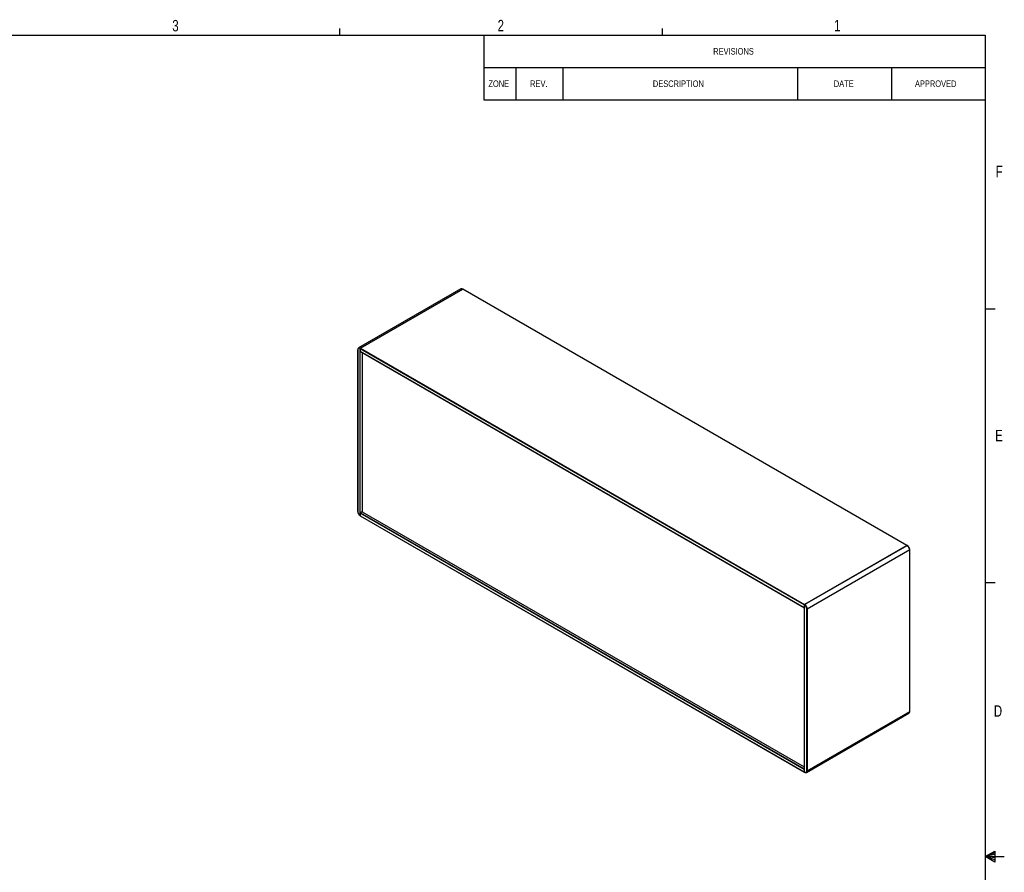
# Paper-space layout 'P3m-C' of a CAD drawing. Header units: inches. Extents: x 0.3 to 33.8, y 0.2 to 21.7.
# Tile 24 of 24: x 21.2 to 33.8, y 10.7 to 21.6. Entities that reach past the tile are written whole.
import ezdxf

# ---------------------------------------------------------------- set-up
doc = ezdxf.new("R2010")
doc.units = ezdxf.units.IN
doc.header["$MEASUREMENT"] = 0
doc.layers.add('BORDERS', color=7, linetype='Continuous')
doc.styles.add('SLDTEXTSTYLE0', font='TXT', dxfattribs={"width": 0.75})

# ---------------------------------------------------------------- blocks, each defined once
blk = doc.blocks.new('SW_TABLEANNOTATION_2')
at = {"layer": 'BORDERS', "color": 0}
for p, q in [((0, 0), (0, -0.415)), ((0, 0), (0.41, 0)), ((0.41, 0), (1.01, 0)), ((1.01, 0), (4.01, 0)), ((4.01, 0), (5.21, 0)), ((5.21, 0), (6.41, 0)), ((6.41, 0), (6.41, -0.415)), ((0, -0.415), (0, -0.83)), ((0, -0.415), (0.41, -0.415)), ((0.41, -0.415), (0.41, -0.83)), ((0.41, -0.415), (1.01, -0.415)), ((1.01, -0.415), (1.01, -0.83)), ((1.01, -0.415), (4.01, -0.415)), ((4.01, -0.415), (4.01, -0.83)), ((4.01, -0.415), (5.21, -0.415)), ((5.21, -0.415), (5.21, -0.83)), ((5.21, -0.415), (6.41, -0.415)), ((6.41, -0.415), (6.41, -0.83)), ((0, -0.83), (0.41, -0.83)), ((0.41, -0.83), (1.01, -0.83)), ((1.01, -0.83), (4.01, -0.83)), ((4.01, -0.83), (5.21, -0.83)), ((5.21, -0.83), (6.41, -0.83))]:
    blk.add_line(p, q, dxfattribs=at)
at = {"layer": 'BORDERS', "color": 0, "attachment_point": 1, "style": 'SLDTEXTSTYLE0'}
for s, insert, char_height in [('REVISIONS', (2.932, -0.166), 0.0833), ('ZONE', (0.059, -0.58), 0.0833), ('REV.', (0.592, -0.58), 0.0833), ('DESCRIPTION', (2.161, -0.58), 0.08333), ('DATE', (4.474, -0.58), 0.0833), ('APPROVED', (5.511, -0.58), 0.0833)]:
    blk.add_mtext(s, dxfattribs=dict(at, insert=insert, char_height=char_height))

psp = doc.layouts.new('P3m-C')

# ---------------------------------------------------------------- linework, layer by layer
at = {"color": 7, "linetype": 'Continuous', "lineweight": 25}
for p, q in [((26.82133, 18.16631), (25.51141, 17.41011)), ((26.84476, 18.16399), (25.53485, 17.40779)), ((25.53706, 17.40651), (26.84697, 18.16271)), ((26.84697, 18.16271), (25.53706, 17.40651)), ((26.84697, 18.16271), (26.84476, 18.16399)), ((32.5215, 14.88687), (26.84697, 18.16271)), ((26.84947, 18.16296), (26.84726, 18.16423)), ((32.524, 14.88712), (26.84947, 18.16296)), ((25.50024, 17.38661), (25.50024, 15.31974)), ((25.5017, 17.38457), (25.5017, 15.3177)), ((25.53352, 17.40039), (25.53131, 17.40166)), ((25.53352, 15.26513), (25.53352, 17.40039)), ((31.20805, 14.12455), (25.53352, 17.40039)), ((25.53352, 17.40039), (25.53352, 17.36773)), ((25.53352, 17.36773), (31.20805, 14.09189)), ((25.53485, 17.40779), (25.53706, 17.40651)), ((25.53706, 17.40651), (31.21159, 14.13068)), ((25.53456, 17.36544), (31.20805, 14.0902)), ((25.55825, 17.35176), (25.55825, 15.31616)), ((25.53131, 15.26641), (25.53352, 15.26513)), ((25.53235, 15.26412), (25.53456, 15.26285)), ((31.20805, 12.02196), (25.53352, 15.2978)), ((25.53352, 15.2978), (25.53352, 15.26513)), ((25.53352, 15.26513), (31.20805, 11.9893)), ((25.53456, 15.26285), (31.20909, 11.98701)), ((25.55825, 15.31615), (25.53706, 15.30392)), ((25.53706, 15.30392), (31.20805, 12.03012)), ((25.55825, 15.31616), (31.20805, 12.05459)), ((32.5215, 14.88687), (31.21159, 14.13068)), ((32.5215, 14.88687), (31.21159, 14.13068)), ((31.2138, 14.1294), (32.52371, 14.8856)), ((32.52371, 14.8856), (32.5215, 14.88687)), ((32.52621, 14.88584), (32.524, 14.88712)), ((32.55686, 14.82819), (31.24694, 14.07199)), ((32.55686, 12.76132), (32.55686, 14.82819)), ((32.55832, 12.76336), (32.55832, 14.83023)), ((31.20805, 14.12455), (31.20805, 11.9893)), ((31.21026, 14.12328), (31.20805, 14.12455)), ((31.20805, 14.12455), (31.20805, 14.09189)), ((31.21159, 14.13068), (31.2138, 14.1294)), ((31.23987, 12.00512), (31.23987, 14.07199)), ((31.24694, 14.07199), (31.24694, 12.00512)), ((31.23723, 11.98366), (32.54715, 12.73986)), ((31.24694, 12.00512), (32.55686, 12.76132)), ((31.20805, 12.02196), (31.20805, 11.9893)), ((31.20805, 11.9893), (31.21026, 11.98802)), ((31.20909, 11.98701), (31.2113, 11.98573))]:
    psp.add_line(p, q, dxfattribs=at)
for centre, radius, start, end in [((26.83103, 18.14482), 0.02358, 54.382423, 114.307119), ((26.84623, 18.16194), 0.00251, 65.692881, 125.617577), ((26.84844, 18.16067), 0.00251, 65.692881, 125.617577), ((26.84844, 18.16067), 0.00251, 65.692881, 125.617577), ((25.50274, 17.38636), 0.00251, 114.374658, 174.305201), ((25.50274, 17.38686), 0.00251, 185.694799, 245.625342), ((25.52191, 17.39193), 0.02047, 50.796715, 189.214037), ((25.51975, 17.38749), 0.01829, 50.796715, 189.214037), ((25.53899, 17.40132), 0.00768, 122.605478, 177.394522), ((25.53597, 17.36746), 0.00246, 173.701153, 234.986667), ((25.5412, 17.40004), 0.00768, 122.605478, 177.394522), ((25.5412, 17.40004), 0.00768, 122.605478, 177.394522), ((25.50274, 15.31999), 0.00251, 185.694799, 245.625342), ((25.56599, 15.32062), 0.06435, 182.605478, 237.394522), ((25.53369, 15.26611), 0.0024, 172.74417, 235.943649), ((25.5359, 15.26483), 0.0024, 172.74417, 235.943649), ((25.53597, 15.26486), 0.00246, 173.701152, 234.986667), ((25.5412, 15.29745), 0.00768, 122.605478, 177.394522), ((32.52297, 14.88483), 0.00251, 65.692881, 125.617577), ((32.52297, 14.88483), 0.00251, 65.692881, 125.617577), ((32.52518, 14.88355), 0.00251, 65.692881, 125.617577), ((32.48489, 14.82491), 0.07204, 2.605478, 57.394522), ((32.5248, 14.88383), 0.00246, 353.701152, 54.986667), ((32.49257, 14.82934), 0.06435, 2.605478, 57.394522), ((32.55582, 14.82998), 0.00251, 5.694799, 65.625342), ((32.55582, 14.83048), 0.00251, 294.374658, 354.305201), ((31.21573, 14.1242), 0.00768, 122.605478, 177.394522), ((31.21573, 14.1242), 0.00768, 122.605478, 177.394522), ((31.21794, 14.12293), 0.00768, 122.605478, 177.394522), ((31.17558, 14.06906), 0.06435, 2.605478, 57.394522), ((31.17498, 14.06871), 0.07204, 2.605478, 57.394522), ((31.24341, 14.07881), 0.00769, 242.609672, 297.390328), ((32.53389, 12.75878), 0.02311, 305.013333, 6.298848), ((32.55582, 12.76361), 0.00251, 294.374658, 354.305201), ((31.21043, 11.98899), 0.0024, 172.74417, 235.943649), ((31.2105, 11.98903), 0.00246, 173.701152, 234.986667), ((31.21264, 11.98772), 0.0024, 172.74417, 235.943649), ((31.22182, 12.00219), 0.01829, 230.796715, 9.214037), ((31.21233, 11.98802), 0.00251, 245.692881, 305.617577), ((31.22674, 12.00184), 0.02047, 230.796715, 9.214037), ((31.24341, 12.01194), 0.00769, 242.609672, 297.390328)]:
    psp.add_arc(centre, radius, start, end, dxfattribs=at)
at = {"layer": 'BORDERS', "lineweight": 25}
for p, q in [((0.52288, 21.4106), (33.52288, 21.4106)), ((33.52288, 21.4106), (33.52288, 0.4106))]:
    psp.add_line(p, q, dxfattribs=at)
at = {"layer": 'BORDERS'}
for p, q in [((25.27288, 21.4106), (25.27288, 21.4954)), ((29.39788, 21.4106), (29.39788, 21.4954)), ((33.52288, 17.9106), (33.64788, 17.9106)), ((33.52288, 14.4106), (33.64788, 14.4106)), ((33.52288, 10.9106), (33.64687, 10.97614)), ((33.64687, 10.95768), (33.52288, 10.9106)), ((33.64687, 10.97614), (33.64687, 10.83733)), ((33.64687, 10.93372), (33.52288, 10.9106)), ((33.64687, 10.89135), (33.52288, 10.9106)), ((33.64687, 10.86464), (33.52288, 10.9106)), ((33.64687, 10.83733), (33.52288, 10.9106)), ((33.52288, 10.9106), (33.76592, 10.9106))]:
    psp.add_line(p, q, dxfattribs=at)

# ---------------------------------------------------------------- block references
psp.add_blockref('SW_TABLEANNOTATION_2', (27.11295, 21.4106), dxfattribs=at)

# ---------------------------------------------------------------- texts
at = {"layer": 'BORDERS', "color": 7, "char_height": 0.14583, "attachment_point": 1, "style": 'SLDTEXTSTYLE0'}
for s, insert in [('3', (23.13131, 21.60385)), ('2', (27.28922, 21.60477)), ('1', (31.59044, 21.60436)), ('F', (33.65637, 19.73898)), ('E', (33.64947, 16.36368)), ('D', (33.6323, 12.84184))]:
    psp.add_mtext(s, dxfattribs=dict(at, insert=insert))

doc.saveas('drawing.dxf')
